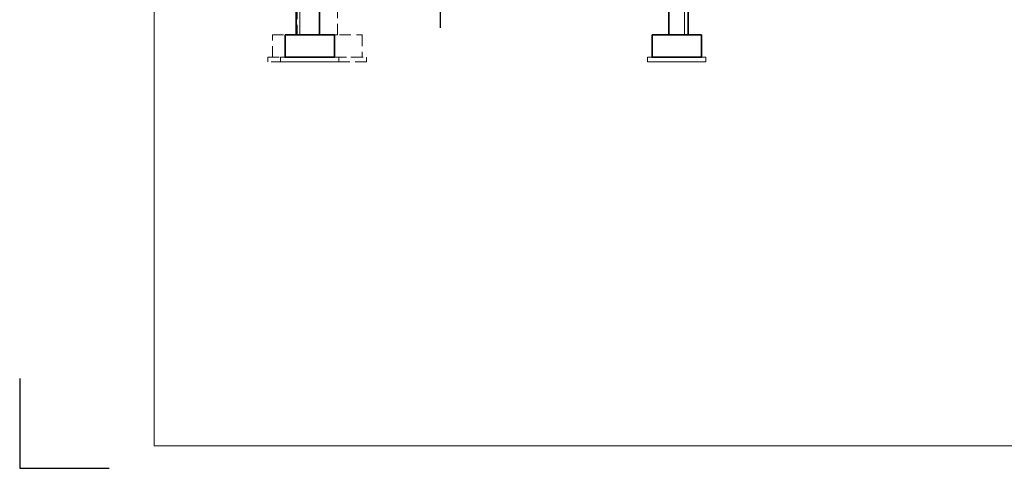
# Model space of a CAD drawing. Header units: millimetres. Extents: x 27795 to 86097, y -35443 to 41185.
# Tile 4 of 16: x 81185 to 83384, y -35443 to -34443. Entities that reach past the tile are written whole.
import ezdxf

# ---------------------------------------------------------------- set-up
doc = ezdxf.new("R2010")
doc.units = ezdxf.units.MM
doc.linetypes.add('DASHED', pattern=[0.75, 0.5, -0.25])
for name, color, linetype, lineweight in [('!MARIUSZ', 220, 'Continuous', 35), ('M_Ramki do druku', 7, 'Continuous', 18), ('M_Ramki rysunków', 2, 'Continuous', 18), ('PG_WIDOKOWE_CIENKIE', 1, 'Continuous', 18), ('PG_ŚCIANY_SŁUPY', 4, 'Continuous', 35)]:
    doc.layers.add(name, color=color, linetype=linetype, lineweight=lineweight)
doc.layers.add('BS_TXG', color=2, linetype='Continuous')

# ---------------------------------------------------------------- blocks, each defined once
blk = doc.blocks.new('Znacznik_narozny')
at = {"layer": 'M_Ramki do druku', "lineweight": -2}
blk.add_lwpolyline([(0, -20), (0, 0), (20, 0)], dxfattribs=at)

msp = doc.modelspace()

# ---------------------------------------------------------------- linework, layer by layer
at = {"layer": '!MARIUSZ', "color": 18, "linetype": 'DASHED', "lineweight": 0, "ltscale": 50, "true_color": 0x000000}
for points in [[(81804.55, -34476.86), (81894.55, -34476.86), (81894.55, -34416.86), (81804.55, -34416.86)], [(81749.55, -34476.86), (81949.55, -34476.86), (81949.55, -34526.86), (81749.55, -34526.86)], [(81739.55, -34526.86), (81959.55, -34526.86), (81959.55, -34536.86), (81739.55, -34536.86)]]:
    msp.add_lwpolyline(points, close=True, dxfattribs=at)
at = {"layer": 'BS_TXG', "color": 18, "true_color": 0x000000}
msp.add_line((82124.01, -34338.95), (82124.01, -34461.48), dxfattribs=at)
at = {"layer": 'M_Ramki rysunków', "color": 18, "true_color": 0x000000}
msp.add_lwpolyline([(81485.14, -35393.39), (81485.14, -32523.39), (85335.14, -32523.39), (85335.14, -35393.39)], close=True, dxfattribs=at)
at = {"layer": 'PG_WIDOKOWE_CIENKIE', "color": 18, "true_color": 0x000000}
for p, q in [((81810.8, -34476.86), (81810.53, -34272.36)), ((82669.8, -34330.36), (82669.8, -34476.86)), ((82669.8, -34476.86), (82634.8, -34476.86))]:
    msp.add_line(p, q, dxfattribs=at)
for points in [[(81767.8, -34526.86), (81897.8, -34526.86), (81897.8, -34536.86), (81767.8, -34536.86)], [(82587.3, -34526.86), (82717.3, -34526.86), (82717.3, -34536.86), (82587.3, -34536.86)]]:
    msp.add_lwpolyline(points, close=True, dxfattribs=at)
at = {"layer": 'PG_ŚCIANY_SŁUPY', "color": 18, "true_color": 0x000000}
for p, q in [((81854.8, -34274.86), (81854.8, -34476.86)), ((82634.8, -34332.86), (82634.8, -34476.86)), ((81802.8, -34376.86), (81802.8, -34476.86)), ((82677.8, -34376.86), (82677.8, -34476.86))]:
    msp.add_line(p, q, dxfattribs=at)
for points in [[(81777.8, -34476.86), (81887.8, -34476.86), (81887.8, -34526.86), (81777.8, -34526.86)], [(82597.3, -34476.86), (82707.3, -34476.86), (82707.3, -34526.86), (82597.3, -34526.86)]]:
    msp.add_lwpolyline(points, close=True, dxfattribs=at)

# ---------------------------------------------------------------- block references
at = {"layer": 'M_Ramki do druku', "color": 18, "lineweight": -2, "true_color": 0x000000, "xscale": -10, "yscale": 10, "zscale": 10, "rotation": 180}
msp.add_blockref('Znacznik_narozny', (81185.14, -35443.39), dxfattribs=at)

doc.saveas('drawing.dxf')
